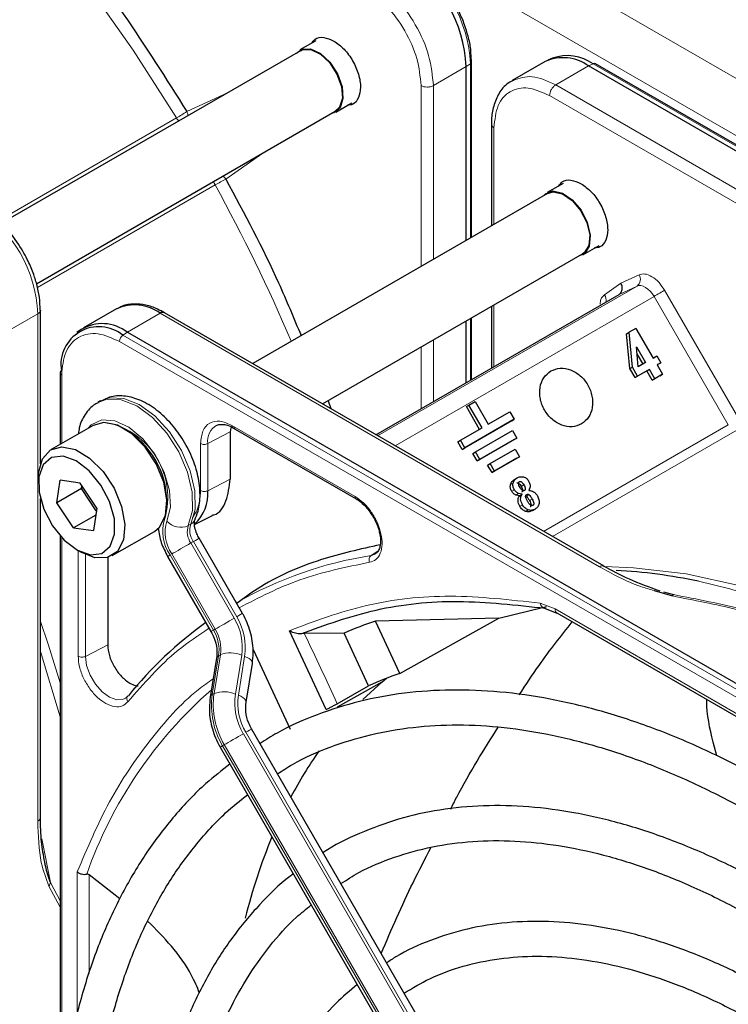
# Paper-space layout 'Blatt2' of a CAD drawing. Header units: millimetres. Extents: x 5 to 418, y 2 to 292.
# Tile 56 of 77: x 122.58 to 130.69, y 217.45 to 228.72. Entities that reach past the tile are written whole.
import ezdxf

# ---------------------------------------------------------------- set-up
doc = ezdxf.new("R2010")
doc.units = ezdxf.units.MM

psp = doc.layouts.new('Blatt2')

# ---------------------------------------------------------------- linework, layer by layer
at = {"color": 7, "linetype": 'Continuous', "lineweight": 18}
for p, q in [((110.662, 239.661), (146.159, 219.169)), ((110.379, 239.171), (145.876, 218.679)), ((127.69, 228.183), (127.738, 228.216)), ((127.738, 228.216), (127.738, 226.223)), ((128.714, 227.974), (129.09, 228.191)), ((129.09, 228.191), (129.142, 228.216)), ((129.142, 228.216), (144.713, 219.227)), ((127.314, 227.966), (127.69, 228.183)), ((127.173, 225.897), (127.173, 227.966)), ((127.314, 225.978), (127.314, 227.966)), ((135.901, 223.825), (128.714, 227.974)), ((124.494, 227.669), (124.96, 227.885)), ((135.831, 223.703), (128.644, 227.852)), ((122.341, 226.422), (124.375, 227.596)), ((128.007, 227.484), (128.007, 226.378)), ((125.363, 227.194), (124.94, 226.896)), ((124.818, 226.829), (122.784, 225.655)), ((129.459, 225.705), (129.667, 225.801)), ((126.676, 223.959), (129.644, 225.672)), ((129.271, 225.573), (129.459, 225.705)), ((129.644, 225.672), (129.438, 225.577)), ((129.959, 225.624), (130.809, 224.152)), ((129.838, 225.554), (126.876, 223.844)), ((130.688, 224.083), (129.838, 225.554)), ((128.007, 225.455), (128.007, 224.751)), ((122.413, 225.136), (122.789, 225.353)), ((122.789, 225.353), (122.789, 219.549)), ((123.813, 225.144), (124.189, 225.362)), ((124.189, 225.362), (129.216, 222.46)), ((127.738, 225.299), (127.738, 224.596)), ((123.761, 225.109), (123.813, 225.144)), ((139.293, 216.05), (123.722, 225.038)), ((139.331, 216.121), (123.761, 225.109)), ((127.314, 224.351), (127.314, 225.055)), ((127.173, 224.27), (127.173, 224.973)), ((123.062, 224.657), (123.062, 223.87)), ((125.009, 224.077), (126.418, 223.264)), ((128.575, 222.863), (130.688, 224.083)), ((130.785, 224.023), (128.675, 222.805)), ((124.989, 224.002), (124.733, 223.869)), ((124.651, 223.331), (124.651, 223.87)), ((124.733, 223.33), (124.733, 223.869)), ((124.989, 223.463), (124.733, 223.33)), ((128.196, 223.4), (128.226, 223.418)), ((128.241, 223.341), (128.211, 223.324)), ((128.349, 223.397), (128.319, 223.38)), ((128.259, 223.28), (128.289, 223.298)), ((128.409, 223.283), (128.379, 223.266)), ((128.443, 223.235), (128.413, 223.218)), ((128.302, 223.153), (128.332, 223.17)), ((128.369, 223.093), (128.399, 223.111)), ((124.538, 222.946), (124.51, 222.93)), ((123.062, 222.795), (123.062, 216.406)), ((124.568, 222.748), (124.54, 222.732)), ((125.036, 221.871), (124.54, 222.732)), ((124.568, 222.748), (125.064, 221.888)), ((123.251, 221.435), (123.251, 222.646)), ((123.333, 221.434), (123.333, 222.6)), ((124.799, 221.734), (124.302, 222.595)), ((124.322, 222.606), (124.819, 221.746)), ((126.602, 222.588), (126.681, 222.641)), ((128.535, 222.043), (128.706, 221.977)), ((128.706, 221.977), (134.308, 218.743)), ((124.819, 221.746), (124.799, 221.734)), ((123.588, 221.566), (123.333, 221.434)), ((123.044, 220.742), (122.818, 221.489)), ((124.785, 220.998), (124.857, 221.442)), ((124.877, 221.453), (124.805, 221.009)), ((124.857, 221.442), (124.877, 221.453)), ((125.049, 221.003), (125.121, 221.447)), ((125.155, 221.434), (125.083, 220.99)), ((124.805, 221.009), (124.785, 220.998)), ((129.936, 212.242), (125.14, 220.549)), ((125.168, 220.565), (129.964, 212.259)), ((124.902, 220.412), (124.922, 220.424)), ((129.698, 212.105), (124.902, 220.412)), ((124.922, 220.424), (129.718, 212.117)), ((122.833, 219.345), (122.935, 218.845)), ((123.24, 217.333), (123.24, 218.967)), ((123.044, 218.635), (122.935, 218.845)), ((123.375, 218.935), (123.375, 217.804)), ((122.915, 218.806), (123.044, 218.562))]:
    psp.add_line(p, q, dxfattribs=at)
at = {"color": 7, "linetype": 'Continuous', "lineweight": 25}
for p, q in [((125.971, 228.48), (125.787, 228.374)), ((125.792, 228.365), (122.373, 226.391)), ((127.749, 228.239), (127.743, 228.353)), ((127.752, 226.231), (127.752, 228.238)), ((128.591, 228.241), (128.214, 228.024)), ((128.677, 228.281), (128.622, 228.257)), ((144.661, 219.203), (129.09, 228.191)), ((144.739, 219.228), (129.169, 228.217)), ((127.69, 226.196), (127.69, 228.183)), ((126.197, 227.664), (126.381, 227.77)), ((122.774, 225.699), (126.192, 227.672)), ((127.978, 227.525), (127.978, 226.362)), ((128.799, 226.847), (128.615, 226.741)), ((128.62, 226.732), (125.247, 224.785)), ((129.025, 226.031), (129.209, 226.137)), ((126.047, 224.323), (129.02, 226.04)), ((126.656, 223.971), (129.438, 225.577)), ((122.818, 225.396), (122.818, 225.394)), ((122.818, 223.636), (122.818, 225.394)), ((123.689, 225.411), (123.313, 225.194)), ((127.978, 225.438), (127.978, 224.734)), ((129.266, 222.465), (124.239, 225.367)), ((127.69, 224.568), (127.69, 225.272)), ((127.752, 224.604), (127.752, 225.307)), ((123.283, 225.174), (123.234, 225.139)), ((123.813, 225.144), (139.383, 216.156)), ((129.524, 225.126), (129.554, 225.143)), ((129.631, 225.187), (129.554, 225.143)), ((129.592, 224.744), (129.554, 225.143)), ((129.631, 225.187), (129.827, 224.848)), ((129.562, 224.727), (129.524, 225.126)), ((129.657, 224.749), (129.636, 224.978)), ((129.636, 224.978), (129.74, 224.797)), ((129.643, 224.895), (129.71, 224.78)), ((129.827, 224.848), (129.87, 224.872)), ((129.87, 224.872), (129.915, 224.794)), ((129.562, 224.727), (129.592, 224.744)), ((129.621, 224.624), (129.562, 224.727)), ((129.651, 224.641), (129.592, 224.744)), ((129.755, 224.702), (129.621, 224.624)), ((129.785, 224.719), (129.651, 224.641)), ((129.74, 224.797), (129.657, 224.749)), ((129.755, 224.702), (129.785, 224.719)), ((129.817, 224.595), (129.755, 224.702)), ((129.847, 224.612), (129.785, 224.719)), ((129.915, 224.794), (129.873, 224.769)), ((129.885, 224.777), (129.873, 224.769)), ((129.873, 224.769), (129.934, 224.663)), ((129.885, 224.777), (129.915, 224.794)), ((123.044, 224.681), (123.044, 223.86)), ((129.621, 224.624), (129.651, 224.641)), ((129.904, 224.646), (129.817, 224.595)), ((129.817, 224.595), (129.847, 224.612)), ((129.934, 224.663), (129.847, 224.612)), ((129.904, 224.646), (129.934, 224.663)), ((123.506, 224.357), (123.477, 224.341)), ((126.109, 224.359), (126.141, 224.269)), ((127.691, 224.292), (127.721, 224.309)), ((127.841, 224.032), (127.691, 224.292)), ((127.721, 224.309), (127.792, 224.35)), ((127.871, 224.049), (127.721, 224.309)), ((127.792, 224.35), (127.942, 224.09)), ((128.21, 224.129), (127.644, 223.803)), ((128.24, 224.147), (127.674, 223.82)), ((127.942, 224.09), (128.19, 224.233)), ((128.19, 224.233), (128.24, 224.147)), ((128.21, 224.129), (128.24, 224.147)), ((123.422, 224.078), (122.941, 223.8)), ((124.998, 224.049), (124.989, 224.002)), ((125.021, 224.05), (126.431, 223.236)), ((127.624, 223.907), (127.871, 224.049)), ((127.795, 223.774), (128.219, 224.019)), ((128.219, 224.019), (128.269, 223.933)), ((124.989, 224.002), (124.989, 223.463)), ((127.594, 223.889), (127.624, 223.907)), ((127.674, 223.82), (127.624, 223.907)), ((128.239, 223.915), (127.815, 223.67)), ((128.269, 223.933), (127.845, 223.688)), ((128.239, 223.915), (128.269, 223.933)), ((127.644, 223.803), (127.594, 223.889)), ((127.644, 223.803), (127.674, 223.82)), ((127.965, 223.642), (128.248, 223.805)), ((128.248, 223.805), (128.298, 223.718)), ((127.765, 223.757), (127.795, 223.774)), ((127.815, 223.67), (127.765, 223.757)), ((127.845, 223.688), (127.795, 223.774)), ((127.815, 223.67), (127.845, 223.688)), ((128.268, 223.701), (127.985, 223.538)), ((128.298, 223.718), (128.015, 223.555)), ((128.268, 223.701), (128.298, 223.718)), ((127.935, 223.624), (127.965, 223.642)), ((127.985, 223.538), (127.935, 223.624)), ((128.015, 223.555), (127.965, 223.642)), ((122.796, 223.48), (122.796, 223.414)), ((127.985, 223.538), (128.015, 223.555)), ((128.241, 223.459), (128.271, 223.476)), ((123.006, 223.192), (123.044, 223.449)), ((123.288, 223.355), (123.006, 223.192)), ((123.273, 223.418), (123.044, 223.449)), ((123.463, 223.131), (123.273, 223.418)), ((123.288, 223.355), (123.293, 223.387)), ((123.313, 223.358), (123.288, 223.355)), ((123.458, 223.098), (123.288, 223.355)), ((128.42, 223.375), (128.405, 223.333)), ((122.818, 219.589), (122.818, 223.242)), ((128.298, 223.273), (128.259, 223.28)), ((128.328, 223.29), (128.289, 223.298)), ((128.298, 223.273), (128.328, 223.29)), ((123.196, 222.904), (123.006, 223.192)), ((123.463, 223.131), (123.425, 222.873)), ((128.45, 223.103), (128.48, 223.12)), ((123.451, 223.051), (123.196, 222.904)), ((124.581, 222.944), (124.787, 223.046)), ((123.196, 222.904), (123.425, 222.873)), ((123.044, 222.815), (123.044, 216.22)), ((123.641, 222.588), (124.122, 222.865)), ((125.13, 221.926), (124.634, 222.786)), ((123.234, 222.655), (123.291, 222.622)), ((123.588, 222.565), (123.588, 221.566)), ((124.274, 222.578), (124.77, 221.718)), ((126.652, 222.607), (126.602, 222.588)), ((129.838, 222.188), (130.048, 222.125)), ((129.947, 222.174), (130.061, 222.141)), ((125.061, 222.056), (125.057, 222.053)), ((128.568, 221.993), (128.728, 221.93)), ((128.727, 221.931), (134.329, 218.697)), ((128.061, 221.872), (126.652, 221.838)), ((126.93, 221.238), (126.652, 221.838)), ((126.93, 221.238), (128.061, 221.872)), ((126.089, 220.827), (125.667, 221.728)), ((125.837, 221.694), (125.797, 221.692)), ((126.293, 221.7), (125.837, 221.694)), ((126.571, 221.098), (126.293, 221.7)), ((125.254, 221.513), (125.677, 220.602)), ((124.833, 221.412), (124.761, 220.968)), ((125.171, 220.909), (125.243, 221.353)), ((126.212, 220.891), (126.571, 221.098)), ((126.725, 221.14), (126.214, 220.853)), ((126.507, 220.941), (126.725, 221.14)), ((126.725, 221.14), (126.778, 221.184)), ((130.03, 212.297), (125.234, 220.603)), ((124.874, 220.396), (129.67, 212.089)), ((130.557, 220.295), (130.529, 220.395)), ((123.727, 218.66), (123.375, 218.935))]:
    psp.add_line(p, q, dxfattribs=at)
at = {"color": 7, "linetype": 'Continuous', "lineweight": 18, "flags": 128}
for points in [[(124.375, 227.596), (123.881, 228.37), (123.356, 229.117), (122.803, 229.831), (122.225, 230.509), (121.626, 231.146), (121.008, 231.739), (120.377, 232.285), (119.735, 232.778), (119.088, 233.218), (118.437, 233.601), (117.788, 233.924), (117.291, 234.133)], [(129.838, 225.554), (129.818, 225.586), (129.794, 225.614), (129.769, 225.638), (129.742, 225.657), (129.715, 225.671), (129.689, 225.678), (129.665, 225.678), (129.644, 225.672)], [(129.838, 225.554), (129.853, 225.563), (129.869, 225.572), (129.886, 225.582), (129.903, 225.591), (129.919, 225.601), (129.934, 225.61), (129.948, 225.617), (129.959, 225.624)], [(124.51, 222.93), (124.558, 223.103), (124.556, 223.313), (124.503, 223.543), (124.403, 223.774), (124.265, 223.989), (124.1, 224.169), (123.921, 224.3), (123.743, 224.371), (123.579, 224.377), (123.478, 224.341)], [(123.506, 224.357), (123.607, 224.394), (123.771, 224.387), (123.95, 224.316), (124.129, 224.185), (124.294, 224.005), (124.431, 223.791), (124.531, 223.559), (124.584, 223.329), (124.587, 223.119), (124.538, 222.946)], [(123.366, 224.045), (123.401, 224.084), (123.521, 224.141), (123.67, 224.131), (123.831, 224.056), (123.99, 223.924), (124.129, 223.747), (124.235, 223.543), (124.296, 223.334), (124.307, 223.141), (124.266, 222.983)], [(124.568, 222.748), (124.591, 222.761), (124.61, 222.772), (124.623, 222.78), (124.631, 222.785), (124.634, 222.786)], [(124.322, 222.606), (124.342, 222.618), (124.366, 222.632), (124.394, 222.647), (124.423, 222.664), (124.454, 222.682), (124.484, 222.7), (124.513, 222.716), (124.54, 222.732)], [(129.271, 222.461), (129.603, 222.449), (130.207, 222.378), (130.829, 222.242), (131.463, 222.042), (132.106, 221.78), (132.755, 221.456), (133.406, 221.074), (134.054, 220.634), (134.695, 220.14), (135.326, 219.595), (135.944, 219.002), (136.543, 218.365), (136.725, 218.159)], [(136.427, 218.331), (135.838, 218.956), (135.219, 219.551), (134.586, 220.098), (133.942, 220.593), (133.292, 221.034), (132.64, 221.418), (131.989, 221.743), (131.343, 222.006), (130.707, 222.207), (130.346, 222.293)], [(125.064, 221.888), (125.088, 221.901), (125.106, 221.912), (125.12, 221.92), (125.128, 221.925), (125.13, 221.926)], [(122.818, 221.832), (122.906, 221.572), (123.044, 221.13)], [(124.819, 221.746), (124.839, 221.758), (124.863, 221.772), (124.89, 221.787), (124.92, 221.804), (124.95, 221.822), (124.981, 221.839), (125.01, 221.856), (125.036, 221.871)], [(123.794, 220.957), (123.767, 220.944), (123.693, 220.938), (123.609, 220.967), (123.525, 221.028), (123.448, 221.115), (123.386, 221.218), (123.347, 221.329), (123.333, 221.434)], [(125.155, 221.434), (125.183, 221.422), (125.207, 221.408), (125.225, 221.393), (125.237, 221.378), (125.243, 221.362), (125.243, 221.353)], [(125.083, 220.99), (125.111, 220.978), (125.135, 220.964), (125.153, 220.949), (125.165, 220.933), (125.171, 220.918), (125.171, 220.909)], [(124.922, 220.424), (124.942, 220.435), (124.967, 220.449), (124.994, 220.465), (125.023, 220.482), (125.054, 220.499), (125.084, 220.517), (125.113, 220.534), (125.14, 220.549)], [(125.168, 220.565), (125.191, 220.579), (125.21, 220.59), (125.224, 220.597), (125.232, 220.602), (125.234, 220.603)]]:
    psp.add_lwpolyline(points, dxfattribs=at)
at = {"color": 7, "linetype": 'Continuous', "lineweight": 25, "flags": 128}
for points in [[(125.747, 228.339), (125.809, 228.384), (125.909, 228.388), (126.022, 228.335), (126.13, 228.234), (126.217, 228.1), (126.27, 227.954), (126.28, 227.818), (126.247, 227.712), (126.175, 227.654), (126.147, 227.646)], [(125.792, 228.365), (125.814, 228.375), (125.911, 228.379), (126.021, 228.327), (126.126, 228.229), (126.211, 228.098), (126.263, 227.956), (126.273, 227.823), (126.241, 227.72), (126.192, 227.672)], [(127.752, 228.24), (127.752, 228.239), (127.752, 228.238)], [(128.575, 226.706), (128.595, 226.727), (128.682, 226.76), (128.79, 226.736), (128.903, 226.659), (129.003, 226.541)], [(128.62, 226.732), (128.685, 226.751), (128.791, 226.728), (128.901, 226.653), (128.998, 226.537), (129.069, 226.398), (129.102, 226.258), (129.092, 226.137), (129.04, 226.054), (129.02, 226.04)], [(129.003, 226.541), (129.075, 226.399), (129.109, 226.255), (129.098, 226.13), (129.046, 226.045), (128.975, 226.014)], [(124.122, 222.865), (124.181, 222.913), (124.249, 223.045), (124.266, 223.222), (124.229, 223.427), (124.142, 223.636), (124.016, 223.828), (123.863, 223.981), (123.7, 224.079), (123.545, 224.11), (123.422, 224.078)], [(122.796, 223.48), (122.798, 223.536), (122.841, 223.693), (122.933, 223.796), (123.064, 223.833), (123.219, 223.801), (123.382, 223.703), (123.535, 223.55), (123.661, 223.359), (123.748, 223.149), (123.785, 222.945), (123.768, 222.767), (123.7, 222.636), (123.587, 222.565), (123.442, 222.562), (123.291, 222.622)], [(122.958, 222.927), (123.091, 222.765), (123.242, 222.651), (123.391, 222.598), (123.522, 222.613), (123.618, 222.694), (123.667, 222.832), (123.665, 223.009), (123.61, 223.205), (123.51, 223.395), (123.377, 223.557), (123.227, 223.672), (123.077, 223.725), (122.947, 223.709), (122.851, 223.628), (122.801, 223.49), (122.804, 223.313), (122.858, 223.118), (122.958, 222.927)], [(128.061, 221.872), (128.579, 221.998), (128.609, 222.003)]]:
    psp.add_lwpolyline(points, dxfattribs=at)
at = {"color": 7, "linetype": 'Continuous', "lineweight": 18}
for centre, radius, start, end in [((126.212, 228.146), 1.527, 2.6055, 57.3945), ((127.724, 228.24), 0.0279, 299.6454, 355.8931), ((123.085, 229.832), 2.581, 299.9907, 303.0858), ((124.511, 227.678), 0.159, 210.9182, 226.5298), ((124.956, 226.906), 0.159, 193.2737, 209.0877), ((126.114, 224.585), 2.592, 116.9222, 120.0039), ((124.838, 226.833), 0.12, 31.5875, 54.7451), ((107.185, 217.141), 20.119, 23.1169, 28.7865), ((121.254, 225.283), 1.537, 2.6055, 57.3945), ((129.587, 225.749), 0.0955, 306.4137, 32.9981), ((129.183, 225.515), 0.106, 345.8273, 33.1487), ((122.768, 225.399), 0.0503, 294.3747, 354.3052), ((123.815, 225.034), 0.0932, 125.6892, 177.1989), ((123.073, 224.684), 0.0291, 184.4143, 246.9058), ((123.402, 223.255), 0.873, 343.7569, 77.8757), ((124.941, 223.897), 0.21, 119.2886, 187.7145), ((124.698, 222.866), 0.48, 162.4884, 214.4618), ((124.68, 222.852), 0.434, 162.4884, 214.4618), ((124.424, 223.12), 0.209, 221.048, 294.5), ((124.728, 222.861), 0.229, 162.4884, 214.4618), ((124.756, 222.877), 0.229, 162.4884, 214.4618), ((124.484, 223.043), 0.111, 299.1324, 333.6598), ((145.159, 186.455), 41.726, 119.9893, 120.0346), ((127.293, 218.164), 4.478, 98.8797, 119.9002), ((129.245, 222.422), 0.0479, 63.7264, 127.2851), ((124.466, 221.532), 0.696, 351.8933, 30.7356), ((124.477, 221.539), 0.651, 351.8933, 30.7356), ((145.655, 185.595), 41.726, 119.9893, 120.0346), ((124.413, 221.505), 0.449, 351.8933, 30.7356), ((124.433, 221.517), 0.449, 351.8933, 30.7356), ((95.32, 206.959), 33.889, 24.2762, 25.7742), ((124.875, 221.403), 0.0422, 113.9711, 167.4982), ((124.991, 221.143), 0.331, 66.9099, 110.1284), ((128.063, 217.289), 4.996, 131.1493, 160.6966), ((124.802, 220.959), 0.0422, 113.9757, 167.4497), ((125.674, 220.871), 0.898, 171.8933, 210.7356), ((125.694, 220.883), 0.898, 171.8933, 210.7356), ((124.919, 220.698), 0.331, 66.9099, 110.1284), ((125.738, 220.905), 0.696, 171.8933, 210.7356), ((125.728, 220.898), 0.651, 171.8933, 210.7356), ((145.759, 184.272), 41.726, 119.9893, 120.0346), ((122.768, 219.594), 0.0503, 294.3747, 354.3052)]:
    psp.add_arc(centre, radius, start, end, dxfattribs=at)
at = {"color": 7, "linetype": 'Continuous', "lineweight": 25}
for centre, radius, start, end in [((126.155, 228.113), 1.537, 2.6055, 57.3945), ((128.846, 227.795), 0.514, 54.844, 109.1737), ((128.798, 227.782), 0.503, 54.3824, 114.3071), ((129.156, 228.192), 0.0279, 64.1059, 120.3461), ((123.896, 224.953), 0.503, 54.3824, 114.3071), ((124.218, 225.321), 0.0503, 65.6929, 125.6176), ((123.487, 224.773), 0.434, 50.7967, 189.214), ((123.526, 224.774), 0.468, 52.237, 121.2851), ((123.072, 224.679), 0.0279, 119.6454, 175.8931), ((123.288, 223.192), 0.978, 1.164, 59.4265), ((124.28, 223.29), 0.455, 312.0455, 5.0454), ((129.081, 216.392), 6.035, 77.9024, 86.9355), ((127.38, 218.102), 4.577, 125.6685, 140.9731), ((127.948, 217.916), 4.13, 108.2857, 113.6235), ((128.165, 217.544), 3.895, 108.4763, 114.1459), ((129.992, 217.543), 4.876, 144.7983, 152.0907), ((131.39, 216.907), 6.413, 157.439, 166.1853)]:
    psp.add_arc(centre, radius, start, end, dxfattribs=at)
for points, knots in [([(119.349, 233.217), (119.663, 232.999), (120.293, 232.56), (121.219, 231.756), (122.12, 230.856), (122.975, 229.863), (123.778, 228.801), (124.256, 228.046), (124.494, 227.669)], [0, 0, 0, 0, 0.165419, 0.3321717, 0.5, 0.6678165, 0.8345752, 1, 1, 1, 1]), ([(127.743, 228.353), (127.742, 228.363), (127.74, 228.42), (127.715, 228.525), (127.671, 228.668), (127.616, 228.799), (127.57, 228.883), (127.55, 228.919)], [0, 0, 0, 0, 0.057456, 0.318799, 0.541248, 0.806265, 1, 1, 1, 1]), ([(125.921, 228.451), (125.933, 228.468), (125.965, 228.514), (126.057, 228.528), (126.136, 228.493), (126.176, 228.476)], [0, 0, 0, 0, 0.233945, 0.616972, 1, 1, 1, 1]), ([(126.176, 228.476), (126.216, 228.448), (126.295, 228.391), (126.396, 228.252), (126.464, 228.097), (126.488, 227.944), (126.463, 227.822), (126.407, 227.748), (126.352, 227.743), (126.33, 227.741)], [0, 0, 0, 0, 0.151257, 0.302513, 0.45377, 0.605027, 0.756284, 0.90754, 1, 1, 1, 1]), ([(128.231, 228.026), (128.204, 228.012), (128.131, 227.975), (128.05, 227.865), (127.996, 227.719), (127.975, 227.602), (127.98, 227.535), (127.98, 227.524)], [0, 0, 0, 0, 0.167972, 0.442186, 0.708927, 0.953372, 1, 1, 1, 1]), ([(124.94, 226.896), (125.151, 226.502), (125.466, 225.913), (125.717, 225.306), (125.801, 225.105)], [0, 0, 0, 0, 0.667906, 1, 1, 1, 1]), ([(128.749, 226.818), (128.761, 226.835), (128.793, 226.881), (128.886, 226.895), (128.965, 226.861), (129.004, 226.843)], [0, 0, 0, 0, 0.233945, 0.616972, 1, 1, 1, 1]), ([(129.004, 226.843), (129.044, 226.815), (129.124, 226.759), (129.225, 226.619), (129.292, 226.464), (129.316, 226.312), (129.292, 226.19), (129.236, 226.115), (129.18, 226.11), (129.159, 226.108)], [0, 0, 0, 0, 0.151257, 0.302513, 0.45377, 0.605027, 0.756284, 0.90754, 1, 1, 1, 1]), ([(122.618, 226.071), (122.573, 226.143), (122.509, 226.243), (122.398, 226.371), (122.3, 226.465), (122.205, 226.541), (122.148, 226.571), (122.131, 226.58)], [0, 0, 0, 0, 0.3356827, 0.4702489, 0.69001, 0.912206, 1, 1, 1, 1]), ([(122.816, 225.395), (122.814, 225.445), (122.812, 225.54), (122.781, 225.686), (122.735, 225.831), (122.68, 225.959), (122.635, 226.04), (122.618, 226.071)], [0, 0, 0, 0, 0.2298843, 0.4439506, 0.6311204, 0.8590551, 1, 1, 1, 1]), ([(129.438, 225.577), (129.445, 225.582), (129.46, 225.593), (129.471, 225.617), (129.475, 225.641), (129.474, 225.661), (129.47, 225.683), (129.462, 225.698), (129.459, 225.705)], [0, 0, 0, 0, 0.198498, 0.430822, 0.560297, 0.69832, 0.844889, 1, 1, 1, 1]), ([(124.239, 225.364), (124.212, 225.379), (124.141, 225.421), (124.022, 225.458), (123.885, 225.472), (123.772, 225.457), (123.717, 225.421), (123.7, 225.41)], [0, 0, 0, 0, 0.1437918, 0.3808116, 0.6250082, 0.880873, 1, 1, 1, 1]), ([(124.584, 222.994), (124.598, 223.027), (124.634, 223.116), (124.652, 223.285), (124.628, 223.495), (124.558, 223.717), (124.446, 223.93), (124.301, 224.121), (124.131, 224.275), (123.951, 224.378), (123.775, 224.421), (123.623, 224.415), (123.543, 224.371), (123.511, 224.353)], [0, 0, 0, 0, 0.057899, 0.152686, 0.251734, 0.352726, 0.453488, 0.554523, 0.656615, 0.760844, 0.853475, 0.939999, 1, 1, 1, 1]), ([(123.48, 224.336), (123.467, 224.33), (123.405, 224.304), (123.326, 224.203), (123.265, 224.086), (123.256, 224.005), (123.254, 223.981)], [0, 0, 0, 0, 0.097085, 0.473832, 0.846947, 1, 1, 1, 1]), ([(124.839, 224.076), (124.846, 224.081), (124.858, 224.091), (124.88, 224.088), (124.89, 224.086)], [0, 0, 0, 0, 0.517593, 1, 1, 1, 1]), ([(124.89, 224.086), (124.906, 224.087), (124.942, 224.088), (124.992, 224.07), (125.02, 224.05), (125.022, 224.049)], [0, 0, 0, 0, 0.424183, 0.976421, 1, 1, 1, 1]), ([(125.022, 224.05), (125.025, 224.049), (125.033, 224.045), (125.044, 224.049), (125.049, 224.052)], [0, 0, 0, 0, 0.482278, 1, 1, 1, 1]), ([(124.785, 223.051), (124.791, 223.052), (124.867, 223.065), (124.957, 223.201), (124.978, 223.376), (124.989, 223.463)], [0, 0, 0, 0, 0.044757, 0.5223785, 1, 1, 1, 1]), ([(128.196, 223.4), (128.198, 223.406), (128.202, 223.419), (128.215, 223.441), (128.23, 223.451), (128.241, 223.459)], [0, 0, 0, 0, 0.235668, 0.475187, 1, 1, 1, 1]), ([(128.226, 223.418), (128.228, 223.424), (128.232, 223.436), (128.245, 223.458), (128.26, 223.469), (128.271, 223.476)], [0, 0, 0, 0, 0.235668, 0.475187, 1, 1, 1, 1]), ([(128.271, 223.476), (128.283, 223.482), (128.306, 223.494), (128.333, 223.49), (128.345, 223.488)], [0, 0, 0, 0, 0.530715, 1, 1, 1, 1]), ([(128.345, 223.488), (128.351, 223.486), (128.363, 223.482), (128.379, 223.472), (128.393, 223.458), (128.4, 223.447), (128.404, 223.441)], [0, 0, 0, 0, 0.255127, 0.498018, 0.74194, 1, 1, 1, 1]), ([(128.211, 223.324), (128.207, 223.33), (128.201, 223.343), (128.195, 223.362), (128.193, 223.382), (128.195, 223.394), (128.196, 223.4)], [0, 0, 0, 0, 0.26086, 0.506753, 0.749149, 1, 1, 1, 1]), ([(128.241, 223.341), (128.237, 223.348), (128.231, 223.36), (128.225, 223.38), (128.223, 223.399), (128.225, 223.411), (128.226, 223.418)], [0, 0, 0, 0, 0.26086, 0.506753, 0.749149, 1, 1, 1, 1]), ([(128.289, 223.298), (128.279, 223.303), (128.26, 223.313), (128.247, 223.332), (128.241, 223.341)], [0, 0, 0, 0, 0.501646, 1, 1, 1, 1]), ([(128.267, 223.416), (128.269, 223.417), (128.273, 223.419), (128.279, 223.419), (128.286, 223.417), (128.295, 223.412), (128.307, 223.4), (128.315, 223.387), (128.319, 223.38)], [0, 0, 0, 0, 0.10589, 0.203951, 0.301782, 0.407031, 0.661954, 1, 1, 1, 1]), ([(128.305, 223.366), (128.301, 223.374), (128.293, 223.388), (128.288, 223.406), (128.287, 223.417), (128.289, 223.424), (128.292, 223.43), (128.296, 223.432), (128.297, 223.433)], [0, 0, 0, 0, 0.348491, 0.608786, 0.713671, 0.808589, 0.901277, 1, 1, 1, 1]), ([(128.297, 223.433), (128.299, 223.434), (128.303, 223.436), (128.309, 223.436), (128.316, 223.435), (128.325, 223.43), (128.337, 223.417), (128.345, 223.404), (128.349, 223.397)], [0, 0, 0, 0, 0.10589, 0.203951, 0.301782, 0.407031, 0.661954, 1, 1, 1, 1]), ([(128.355, 223.332), (128.353, 223.331), (128.35, 223.329), (128.343, 223.329), (128.337, 223.33), (128.328, 223.335), (128.317, 223.347), (128.309, 223.359), (128.305, 223.366)], [0, 0, 0, 0, 0.105786, 0.203769, 0.301557, 0.4068, 0.661801, 1, 1, 1, 1]), ([(128.319, 223.38), (128.324, 223.372), (128.331, 223.359), (128.336, 223.341), (128.336, 223.33), (128.334, 223.324), (128.33, 223.318), (128.327, 223.316), (128.325, 223.314)], [0, 0, 0, 0, 0.3390707, 0.5945132, 0.6997206, 0.7972627, 0.8948015, 1, 1, 1, 1]), ([(128.349, 223.397), (128.354, 223.39), (128.361, 223.376), (128.366, 223.359), (128.366, 223.348), (128.364, 223.341), (128.36, 223.335), (128.357, 223.333), (128.355, 223.332)], [0, 0, 0, 0, 0.339071, 0.594513, 0.699721, 0.797263, 0.894801, 1, 1, 1, 1]), ([(128.404, 223.441), (128.409, 223.43), (128.417, 223.413), (128.421, 223.39), (128.42, 223.38), (128.42, 223.375)], [0, 0, 0, 0, 0.520179, 0.7607323, 1, 1, 1, 1]), ([(126.43, 223.237), (126.434, 223.235), (126.442, 223.232), (126.453, 223.236), (126.458, 223.238)], [0, 0, 0, 0, 0.4822842, 1, 1, 1, 1]), ([(126.43, 223.237), (126.43, 223.236), (126.448, 223.229), (126.487, 223.198), (126.557, 223.134), (126.6, 223.069), (126.627, 223.028)], [0, 0, 0, 0, 0.0014998, 0.2666853, 0.5303428, 1, 1, 1, 1]), ([(128.259, 223.28), (128.249, 223.285), (128.23, 223.295), (128.217, 223.314), (128.211, 223.324)], [0, 0, 0, 0, 0.5016463, 1, 1, 1, 1]), ([(128.302, 223.153), (128.297, 223.163), (128.286, 223.183), (128.281, 223.216), (128.284, 223.247), (128.294, 223.264), (128.298, 223.273)], [0, 0, 0, 0, 0.262012, 0.500075, 0.738097, 1, 1, 1, 1]), ([(128.332, 223.17), (128.327, 223.181), (128.316, 223.201), (128.311, 223.233), (128.314, 223.264), (128.324, 223.281), (128.328, 223.29)], [0, 0, 0, 0, 0.2620119, 0.5000745, 0.7380971, 1, 1, 1, 1]), ([(128.369, 223.261), (128.369, 223.264), (128.369, 223.269), (128.371, 223.276), (128.376, 223.282), (128.38, 223.285), (128.382, 223.287)], [0, 0, 0, 0, 0.246214, 0.481536, 0.726643, 1, 1, 1, 1]), ([(128.39, 223.211), (128.384, 223.221), (128.375, 223.236), (128.371, 223.254), (128.369, 223.261)], [0, 0, 0, 0, 0.594509, 1, 1, 1, 1]), ([(128.379, 223.266), (128.384, 223.26), (128.397, 223.246), (128.407, 223.228), (128.413, 223.218)], [0, 0, 0, 0, 0.39531, 1, 1, 1, 1]), ([(128.382, 223.287), (128.384, 223.288), (128.388, 223.29), (128.395, 223.29), (128.402, 223.288), (128.406, 223.285), (128.409, 223.283)], [0, 0, 0, 0, 0.2643348, 0.5037661, 0.7411805, 1, 1, 1, 1]), ([(128.405, 223.333), (128.415, 223.333), (128.434, 223.332), (128.461, 223.32), (128.486, 223.299), (128.498, 223.28), (128.504, 223.271)], [0, 0, 0, 0, 0.2570131, 0.4933044, 0.7331887, 1, 1, 1, 1]), ([(128.409, 223.283), (128.414, 223.277), (128.427, 223.263), (128.437, 223.246), (128.443, 223.235)], [0, 0, 0, 0, 0.39531, 1, 1, 1, 1]), ([(128.443, 223.235), (128.448, 223.227), (128.456, 223.211), (128.462, 223.192), (128.462, 223.179), (128.461, 223.172), (128.457, 223.166), (128.453, 223.163), (128.451, 223.162)], [0, 0, 0, 0, 0.346244, 0.60537, 0.710321, 0.805859, 0.899712, 1, 1, 1, 1]), ([(128.504, 223.271), (128.511, 223.256), (128.521, 223.235), (128.525, 223.205), (128.524, 223.191), (128.523, 223.184)], [0, 0, 0, 0, 0.511036, 0.753379, 1, 1, 1, 1]), ([(128.369, 223.093), (128.362, 223.096), (128.349, 223.101), (128.325, 223.119), (128.311, 223.139), (128.302, 223.153)], [0, 0, 0, 0, 0.245674, 0.487081, 1, 1, 1, 1]), ([(128.399, 223.111), (128.392, 223.113), (128.379, 223.119), (128.355, 223.137), (128.341, 223.157), (128.332, 223.17)], [0, 0, 0, 0, 0.245674, 0.487081, 1, 1, 1, 1]), ([(128.451, 223.162), (128.449, 223.161), (128.445, 223.159), (128.438, 223.159), (128.43, 223.162), (128.419, 223.17), (128.405, 223.186), (128.395, 223.202), (128.39, 223.211)], [0, 0, 0, 0, 0.0922105, 0.1801083, 0.2725472, 0.3772349, 0.6423625, 1, 1, 1, 1]), ([(128.48, 223.12), (128.467, 223.114), (128.448, 223.105), (128.419, 223.105), (128.406, 223.109), (128.399, 223.111)], [0, 0, 0, 0, 0.525054, 0.764251, 1, 1, 1, 1]), ([(128.413, 223.218), (128.418, 223.209), (128.426, 223.194), (128.432, 223.175), (128.432, 223.162), (128.431, 223.155), (128.427, 223.149), (128.423, 223.146), (128.421, 223.145)], [0, 0, 0, 0, 0.346244, 0.60537, 0.710321, 0.805859, 0.899712, 1, 1, 1, 1]), ([(128.523, 223.184), (128.521, 223.177), (128.518, 223.163), (128.506, 223.139), (128.49, 223.128), (128.48, 223.12)], [0, 0, 0, 0, 0.246621, 0.488964, 1, 1, 1, 1]), ([(126.627, 223.028), (126.649, 222.984), (126.679, 222.924), (126.702, 222.837), (126.711, 222.771), (126.708, 222.705), (126.692, 222.653), (126.673, 222.62), (126.656, 222.613), (126.65, 222.611)], [0, 0, 0, 0, 0.238343, 0.330867, 0.47597, 0.617896, 0.763986, 0.922379, 1, 1, 1, 1]), ([(128.45, 223.103), (128.437, 223.097), (128.418, 223.088), (128.389, 223.088), (128.376, 223.091), (128.369, 223.093)], [0, 0, 0, 0, 0.525054, 0.764251, 1, 1, 1, 1]), ([(124.167, 222.9), (124.175, 222.845), (124.192, 222.735), (124.247, 222.63), (124.274, 222.578)], [0, 0, 0, 0, 0.503748, 1, 1, 1, 1]), ([(124.634, 222.786), (124.625, 222.803), (124.603, 222.844), (124.584, 222.906), (124.578, 222.958), (124.581, 222.989), (124.583, 222.992), (124.584, 222.994)], [0, 0, 0, 0, 0.176806, 0.422684, 0.629977, 0.82324, 1, 1, 1, 1]), ([(126.706, 222.711), (126.479, 222.661), (125.981, 222.549), (125.437, 222.313), (125.144, 222.097), (125.069, 222.042)], [0, 0, 0, 0, 0.383877, 0.842753, 1, 1, 1, 1]), ([(129.908, 222.181), (129.788, 222.224), (129.556, 222.306), (129.357, 222.415), (129.261, 222.467)], [0, 0, 0, 0, 0.518131, 1, 1, 1, 1]), ([(130.061, 222.141), (130.059, 222.14), (130.055, 222.137), (130.05, 222.129), (130.048, 222.125)], [0, 0, 0, 0, 0.499999, 1, 1, 1, 1]), ([(125.797, 221.692), (126.079, 221.794), (126.643, 221.999), (127.587, 222.098), (128.261, 222.022), (128.599, 221.985)], [0, 0, 0, 0, 0.333333, 0.666667, 1, 1, 1, 1]), ([(125.243, 221.353), (125.248, 221.394), (125.26, 221.505), (125.234, 221.691), (125.178, 221.841), (125.137, 221.915), (125.13, 221.926)], [0, 0, 0, 0, 0.213395, 0.580888, 0.936398, 1, 1, 1, 1]), ([(128.297, 220.995), (128.372, 221.109), (128.569, 221.408), (128.775, 221.669), (128.902, 221.83)], [0, 0, 0, 0, 0.379873, 1, 1, 1, 1]), ([(124.77, 221.718), (124.782, 221.696), (124.815, 221.632), (124.842, 221.523), (124.836, 221.447), (124.833, 221.412)], [0, 0, 0, 0, 0.219781, 0.641695, 1, 1, 1, 1]), ([(125.797, 221.692), (125.788, 221.692), (125.767, 221.691), (125.735, 221.697), (125.7, 221.709), (125.679, 221.721), (125.667, 221.728)], [0, 0, 0, 0, 0.204263, 0.43913, 0.666259, 1, 1, 1, 1]), ([(123.842, 221.127), (123.864, 221.116), (123.897, 221.098), (123.927, 221.096), (123.938, 221.096)], [0, 0, 0, 0, 0.64287, 1, 1, 1, 1]), ([(123.815, 220.978), (123.813, 220.975), (123.807, 220.965), (123.798, 220.962), (123.792, 220.96)], [0, 0, 0, 0, 0.349286, 1, 1, 1, 1]), ([(136.833, 214.098), (136.749, 214.241), (136.522, 214.628), (136.117, 215.237), (135.625, 215.922), (135.108, 216.576), (134.568, 217.198), (134.01, 217.783), (133.436, 218.328), (132.849, 218.832), (132.252, 219.289), (131.649, 219.699), (131.042, 220.058), (130.435, 220.365), (129.832, 220.618), (129.234, 220.815), (128.647, 220.954), (128.073, 221.036), (127.516, 221.058), (126.979, 221.022), (126.466, 220.928), (125.98, 220.773), (125.6, 220.609), (125.395, 220.477), (125.331, 220.436)], [0, 0, 0, 0, 0.027836, 0.075404, 0.122977, 0.170555, 0.218143, 0.265742, 0.313355, 0.360985, 0.408634, 0.456301, 0.503986, 0.551687, 0.599395, 0.647094, 0.694763, 0.742373, 0.789887, 0.837268, 0.884487, 0.931535, 0.978434, 1, 1, 1, 1]), ([(124.761, 220.968), (124.757, 220.927), (124.744, 220.816), (124.77, 220.63), (124.826, 220.481), (124.868, 220.407), (124.874, 220.396)], [0, 0, 0, 0, 0.213395, 0.580888, 0.936398, 1, 1, 1, 1]), ([(125.234, 220.603), (125.222, 220.625), (125.189, 220.689), (125.162, 220.799), (125.168, 220.874), (125.171, 220.909)], [0, 0, 0, 0, 0.219781, 0.641695, 1, 1, 1, 1]), ([(126.089, 220.827), (126.097, 220.831), (126.113, 220.838), (126.147, 220.856), (126.182, 220.875), (126.202, 220.886), (126.212, 220.891)], [0, 0, 0, 0, 0.2504937, 0.503104, 0.7541152, 1, 1, 1, 1]), ([(130.529, 220.395), (130.49, 220.551), (130.444, 220.732), (130.443, 220.915), (130.443, 220.94)], [0, 0, 0, 0, 0.862806, 1, 1, 1, 1]), ([(125.531, 220.089), (125.587, 220.127), (125.777, 220.25), (126.131, 220.403), (126.591, 220.547), (127.079, 220.631), (127.59, 220.659), (128.12, 220.629), (128.668, 220.542), (129.23, 220.399), (129.802, 220.201), (130.383, 219.947), (130.969, 219.641), (131.555, 219.283), (132.14, 218.875), (132.719, 218.42), (133.29, 217.92), (133.848, 217.378), (134.391, 216.797), (134.915, 216.18), (135.418, 215.531), (135.895, 214.852), (136.252, 214.306), (136.439, 213.981), (136.487, 213.898)], [0, 0, 0, 0, 0.02099, 0.069851, 0.118688, 0.167389, 0.215899, 0.264215, 0.312366, 0.360395, 0.408346, 0.456251, 0.504137, 0.552018, 0.599903, 0.6478, 0.695711, 0.743637, 0.791578, 0.839533, 0.887498, 0.935471, 0.983451, 1, 1, 1, 1]), ([(127.512, 219.687), (127.535, 219.733), (127.704, 220.067), (127.893, 220.365), (128.057, 220.623)], [0, 0, 0, 0, 0.136636, 1, 1, 1, 1]), ([(124.986, 220.201), (124.893, 220.128), (124.667, 219.954), (124.349, 219.616), (124.03, 219.2), (123.752, 218.734), (123.513, 218.223), (123.318, 217.669), (123.166, 217.076), (123.058, 216.447), (122.995, 215.785), (122.977, 215.095), (123.005, 214.38), (123.078, 213.644), (123.196, 212.891), (123.357, 212.126), (123.561, 211.353), (123.807, 210.575), (124.094, 209.798), (124.418, 209.025), (124.782, 208.262), (125.059, 207.721), (125.224, 207.441), (125.244, 207.406)], [0, 0, 0, 0, 0.035046, 0.084759, 0.134587, 0.184575, 0.234734, 0.285047, 0.335482, 0.386002, 0.436574, 0.487171, 0.537775, 0.588371, 0.638955, 0.689525, 0.740079, 0.79062, 0.841149, 0.891668, 0.94218, 0.992687, 1, 1, 1, 1]), ([(125.591, 207.606), (125.48, 207.806), (125.233, 208.25), (124.891, 208.954), (124.56, 209.711), (124.267, 210.473), (124.014, 211.235), (123.802, 211.994), (123.632, 212.744), (123.504, 213.482), (123.421, 214.202), (123.381, 214.902), (123.385, 215.576), (123.433, 216.221), (123.525, 216.834), (123.659, 217.41), (123.835, 217.947), (124.052, 218.442), (124.307, 218.893), (124.602, 219.295), (124.895, 219.618), (125.103, 219.783), (125.188, 219.851)], [0, 0, 0, 0, 0.042136, 0.093403, 0.144665, 0.195918, 0.24716, 0.298386, 0.349596, 0.400786, 0.451955, 0.503102, 0.554231, 0.605345, 0.656454, 0.707569, 0.758714, 0.80992, 0.861231, 0.912695, 0.964359, 1, 1, 1, 1]), ([(136.108, 213.679), (136.021, 213.826), (135.799, 214.201), (135.408, 214.78), (134.943, 215.414), (134.452, 216.016), (133.941, 216.584), (133.411, 217.114), (132.868, 217.604), (132.313, 218.049), (131.75, 218.447), (131.183, 218.796), (130.615, 219.092), (130.049, 219.334), (129.49, 219.521), (128.94, 219.65), (128.403, 219.721), (127.884, 219.733), (127.386, 219.685), (126.911, 219.581), (126.468, 219.412), (126.181, 219.279), (126.053, 219.187), (126.052, 219.187)], [0, 0, 0, 0, 0.032875, 0.083822, 0.134775, 0.185738, 0.236713, 0.287705, 0.338718, 0.389753, 0.440814, 0.491899, 0.543005, 0.594125, 0.645237, 0.696311, 0.747305, 0.798171, 0.848856, 0.899324, 0.949573, 0.99965, 1, 1, 1, 1]), ([(122.868, 219.079), (122.854, 219.155), (122.825, 219.317), (122.82, 219.495), (122.818, 219.589)], [0, 0, 0, 0, 0.470142, 1, 1, 1, 1]), ([(126.256, 218.833), (126.324, 218.877), (126.515, 219), (126.864, 219.142), (127.298, 219.264), (127.759, 219.325), (128.241, 219.33), (128.743, 219.278), (129.259, 219.169), (129.789, 219.004), (130.327, 218.784), (130.872, 218.511), (131.418, 218.186), (131.963, 217.811), (132.503, 217.388), (133.034, 216.92), (133.552, 216.411), (134.055, 215.863), (134.539, 215.28), (135, 214.665), (135.411, 214.065), (135.654, 213.661), (135.763, 213.48)], [0, 0, 0, 0, 0.02882, 0.081368, 0.133858, 0.186143, 0.238166, 0.289941, 0.341521, 0.392971, 0.444344, 0.49568, 0.547008, 0.598338, 0.649681, 0.701044, 0.752426, 0.803828, 0.855246, 0.906678, 0.95812, 1, 1, 1, 1]), ([(126.717, 218.035), (126.835, 218.309), (127.017, 218.73), (127.219, 219.116), (127.289, 219.25)], [0, 0, 0, 0, 0.652617, 1, 1, 1, 1]), ([(122.935, 218.845), (122.924, 218.874), (122.901, 218.935), (122.881, 219.016), (122.871, 219.066), (122.868, 219.081)], [0, 0, 0, 0, 0.4064361, 0.822172, 1, 1, 1, 1]), ([(123.24, 218.967), (123.249, 218.961), (123.264, 218.951), (123.292, 218.943), (123.32, 218.938), (123.338, 218.94), (123.347, 218.941)], [0, 0, 0, 0, 0.292814, 0.50299, 0.762282, 1, 1, 1, 1]), ([(123.375, 218.935), (123.371, 218.937), (123.365, 218.941), (123.355, 218.942), (123.35, 218.941), (123.347, 218.941)], [0, 0, 0, 0, 0.5518909, 0.7844787, 1, 1, 1, 1]), ([(125.712, 218.944), (125.699, 218.935), (125.558, 218.835), (125.321, 218.596), (125.008, 218.225), (124.737, 217.8), (124.506, 217.331), (124.317, 216.818), (124.172, 216.266), (124.071, 215.677), (124.015, 215.056), (124.004, 214.407), (124.039, 213.733), (124.119, 213.04), (124.243, 212.332), (124.411, 211.613), (124.621, 210.888), (124.873, 210.161), (125.163, 209.436), (125.493, 208.72), (125.764, 208.181), (125.934, 207.889), (125.971, 207.825)], [0, 0, 0, 0, 0.005507, 0.059059, 0.112718, 0.166568, 0.22064, 0.274924, 0.329377, 0.383948, 0.438591, 0.493268, 0.547952, 0.602625, 0.657281, 0.711917, 0.766534, 0.821135, 0.875721, 0.930297, 0.984866, 1, 1, 1, 1]), ([(126.318, 208.025), (126.253, 208.139), (126.059, 208.479), (125.773, 209.061), (125.459, 209.765), (125.184, 210.475), (124.948, 211.186), (124.753, 211.892), (124.6, 212.59), (124.491, 213.274), (124.425, 213.939), (124.403, 214.583), (124.425, 215.199), (124.49, 215.784), (124.598, 216.335), (124.748, 216.847), (124.939, 217.318), (125.169, 217.745), (125.438, 218.124), (125.688, 218.407), (125.859, 218.543), (125.917, 218.589)], [0, 0, 0, 0, 0.028011, 0.083582, 0.139147, 0.1947, 0.250238, 0.305756, 0.361251, 0.416719, 0.472159, 0.52757, 0.582957, 0.638329, 0.6937, 0.749093, 0.80455, 0.860127, 0.915892, 0.971916, 1, 1, 1, 1]), ([(124.64, 217.581), (124.61, 217.65), (124.468, 217.981), (124.232, 218.217), (124.045, 218.404)], [0, 0, 0, 0, 0.207584, 1, 1, 1, 1]), ([(135.385, 213.261), (135.276, 213.441), (135.04, 213.83), (134.641, 214.401), (134.2, 214.974), (133.735, 215.515), (133.252, 216.019), (132.752, 216.484), (132.241, 216.905), (131.72, 217.279), (131.195, 217.605), (130.669, 217.878), (130.145, 218.096), (129.627, 218.259), (129.12, 218.363), (128.628, 218.409), (128.154, 218.396), (127.702, 218.324), (127.279, 218.19), (126.97, 218.056), (126.815, 217.949), (126.78, 217.925)], [0, 0, 0, 0, 0.047335, 0.102503, 0.157679, 0.212871, 0.268083, 0.323322, 0.378591, 0.433894, 0.489232, 0.544601, 0.599988, 0.65536, 0.710671, 0.765857, 0.820841, 0.875554, 0.929964, 0.984107, 1, 1, 1, 1]), ([(126.979, 217.58), (127.076, 217.638), (127.287, 217.766), (127.652, 217.896), (128.061, 217.983), (128.496, 218.011), (128.951, 217.983), (129.422, 217.897), (129.907, 217.756), (130.401, 217.56), (130.902, 217.31), (131.404, 217.008), (131.906, 216.657), (132.401, 216.259), (132.887, 215.816), (133.36, 215.332), (133.815, 214.812), (134.251, 214.258), (134.658, 213.674), (134.922, 213.273), (135.04, 213.063), (135.04, 213.062)], [0, 0, 0, 0, 0.047732, 0.104951, 0.162001, 0.218715, 0.275061, 0.331102, 0.386935, 0.442647, 0.498302, 0.553942, 0.609585, 0.665249, 0.720938, 0.776655, 0.832397, 0.88816, 0.943939, 0.999729, 1, 1, 1, 1]), ([(126.442, 217.68), (126.359, 217.61), (126.164, 217.444), (125.902, 217.124), (125.649, 216.733), (125.438, 216.294), (125.269, 215.813), (125.144, 215.293), (125.064, 214.738), (125.029, 214.152), (125.04, 213.539), (125.096, 212.905), (125.197, 212.254), (125.342, 211.591), (125.529, 210.92), (125.758, 210.248), (126.026, 209.577), (126.334, 208.916), (126.559, 208.47), (126.688, 208.251), (126.693, 208.242)], [0, 0, 0, 0, 0.0435687, 0.1021638, 0.161004, 0.2201469, 0.2795778, 0.3392358, 0.3990461, 0.4589413, 0.5188712, 0.5787975, 0.6387041, 0.6985849, 0.7584393, 0.8182697, 0.8780804, 0.9378767, 0.9976643, 1, 1, 1, 1])]:
    psp.add_open_spline(points, degree=3, knots=knots, dxfattribs=at)
at = {"color": 7, "linetype": 'Continuous', "lineweight": 18}
for points in [[(126.607, 229.191), (126.7, 229.125), (126.885, 228.993), (127.119, 228.67), (127.282, 228.305), (127.303, 228.079), (127.314, 227.966)], [(127.314, 227.966), (127.304, 227.961), (127.283, 227.952), (127.243, 227.948), (127.204, 227.952), (127.183, 227.961), (127.173, 227.966)], [(128.714, 227.974), (128.705, 227.968), (128.686, 227.954), (128.663, 227.922), (128.647, 227.886), (128.645, 227.863), (128.644, 227.852)], [(128.644, 227.852), (128.56, 227.889), (128.393, 227.963), (128.183, 227.914), (128.036, 227.756), (128.017, 227.575), (128.007, 227.484)], [(124.651, 223.87), (124.657, 223.867), (124.669, 223.862), (124.691, 223.859), (124.715, 223.861), (124.727, 223.867), (124.733, 223.869)], [(124.651, 223.331), (124.657, 223.329), (124.669, 223.323), (124.691, 223.321), (124.715, 223.322), (124.727, 223.328), (124.733, 223.33)], [(123.251, 221.435), (123.257, 221.432), (123.268, 221.427), (123.291, 221.424), (123.314, 221.426), (123.327, 221.431), (123.333, 221.434)]]:
    psp.add_open_spline(points, degree=3, dxfattribs=at)
for points, knots in [([(127.173, 227.966), (127.163, 228.068), (127.144, 228.271), (126.997, 228.599), (126.787, 228.891), (126.62, 229.009), (126.536, 229.068)], [0, 0, 0, 0, 0.25, 0.5, 0.75, 1, 1, 1, 1]), ([(128.228, 228.026), (128.297, 228.051), (128.439, 228.101), (128.621, 228.017), (128.714, 227.974)], [0, 0, 0, 0, 0.484648, 1, 1, 1, 1]), ([(124.506, 227.623), (124.507, 227.626), (124.507, 227.642), (124.5, 227.657), (124.494, 227.669)], [0, 0, 0, 0, 0.20111, 1, 1, 1, 1]), ([(128.007, 227.484), (127.999, 227.49), (127.982, 227.502), (127.98, 227.516), (127.978, 227.524)], [0, 0, 0, 0, 0.5161671, 1, 1, 1, 1]), ([(129.667, 225.801), (129.688, 225.807), (129.732, 225.818), (129.815, 225.785), (129.897, 225.718), (129.939, 225.654), (129.959, 225.624)], [0, 0, 0, 0, 0.240773, 0.5, 0.759227, 1, 1, 1, 1]), ([(129.222, 225.466), (129.224, 225.485), (129.228, 225.533), (129.255, 225.558), (129.271, 225.573)], [0, 0, 0, 0, 0.402467, 1, 1, 1, 1]), ([(123.722, 225.038), (123.639, 225.076), (123.511, 225.134), (123.358, 225.128), (123.252, 225.09), (123.167, 225.017), (123.084, 224.887), (123.071, 224.748), (123.062, 224.657)], [0, 0, 0, 0, 0.239457, 0.368361, 0.5, 0.631639, 0.760543, 1, 1, 1, 1]), ([(124.651, 223.87), (124.656, 223.921), (124.667, 224.024), (124.75, 224.113), (124.868, 224.14), (124.962, 224.098), (125.009, 224.077)], [0, 0, 0, 0, 0.25, 0.5, 0.75, 1, 1, 1, 1]), ([(125.009, 224.077), (125.01, 224.072), (125.011, 224.06), (125.017, 224.051), (125.021, 224.05), (125.022, 224.05)], [0, 0, 0, 0, 0.4834479, 0.9669025, 1, 1, 1, 1]), ([(124.557, 223.022), (124.577, 223.05), (124.633, 223.129), (124.644, 223.252), (124.651, 223.331)], [0, 0, 0, 0, 0.349939, 1, 1, 1, 1]), ([(126.418, 223.264), (126.45, 223.242), (126.516, 223.197), (126.607, 223.089), (126.677, 222.964), (126.719, 222.835), (126.732, 222.714), (126.712, 222.61), (126.663, 222.536), (126.61, 222.519), (126.584, 222.511)], [0, 0, 0, 0, 0.1217125, 0.2499998, 0.3782872, 0.4999997, 0.6217122, 0.7499998, 0.8782874, 1, 1, 1, 1]), ([(126.418, 223.264), (126.419, 223.258), (126.42, 223.247), (126.425, 223.238), (126.43, 223.237), (126.43, 223.237)], [0, 0, 0, 0, 0.4834565, 0.9669131, 1, 1, 1, 1]), ([(126.584, 222.511), (126.582, 222.518), (126.578, 222.532), (126.579, 222.555), (126.587, 222.576), (126.597, 222.584), (126.602, 222.588)], [0, 0, 0, 0, 0.249991, 0.499994, 0.749997, 1, 1, 1, 1]), ([(126.584, 222.511), (126.313, 222.455), (125.784, 222.346), (125.319, 222.107), (125.093, 221.99)], [0, 0, 0, 0, 0.512779, 1, 1, 1, 1]), ([(129.216, 222.46), (129.364, 222.377), (129.553, 222.27), (129.787, 222.203), (129.838, 222.188)], [0, 0, 0, 0, 0.7825, 1, 1, 1, 1]), ([(128.535, 222.043), (128.189, 222.082), (127.497, 222.159), (126.531, 222.052), (125.955, 221.836), (125.667, 221.728)], [0, 0, 0, 0, 0.333225, 0.666786, 1, 1, 1, 1]), ([(130.048, 222.125), (130.295, 222.077), (130.775, 221.984), (131.458, 221.79), (132.09, 221.554), (132.666, 221.267), (133.164, 220.934), (133.573, 220.569), (133.909, 220.175), (134.069, 219.898), (134.152, 219.755)], [0, 0, 0, 0, 0.1285805, 0.2500872, 0.3751101, 0.5000007, 0.6248916, 0.7499142, 0.8714095, 1, 1, 1, 1]), ([(134.196, 219.754), (134.103, 219.911), (133.926, 220.211), (133.568, 220.617), (133.159, 220.969), (132.692, 221.276), (132.159, 221.546), (131.55, 221.781), (130.849, 221.987), (130.333, 222.088), (130.061, 222.141)], [0, 0, 0, 0, 0.1410377, 0.2683475, 0.3855262, 0.5002837, 0.6150981, 0.7323438, 0.8593359, 1, 1, 1, 1]), ([(128.599, 221.985), (128.592, 221.985), (128.577, 221.987), (128.559, 221.999), (128.543, 222.018), (128.538, 222.035), (128.535, 222.043)], [0, 0, 0, 0, 0.25, 0.5, 0.75, 1, 1, 1, 1]), ([(128.727, 221.931), (128.727, 221.931), (128.719, 221.933), (128.71, 221.948), (128.708, 221.967), (128.706, 221.977)], [0, 0, 0, 0, 0.011083, 0.505541, 1, 1, 1, 1]), ([(124.743, 221.752), (124.623, 221.673), (124.281, 221.446), (124.002, 221.124), (123.82, 220.914)], [0, 0, 0, 0, 0.347882, 1, 1, 1, 1]), ([(123.82, 220.914), (123.8, 220.896), (123.759, 220.859), (123.67, 220.853), (123.57, 220.888), (123.471, 220.959), (123.381, 221.061), (123.308, 221.184), (123.26, 221.316), (123.253, 221.396), (123.251, 221.435)], [0, 0, 0, 0, 0.1217127, 0.2499999, 0.378287, 0.4999997, 0.6217125, 0.7499999, 0.8782872, 1, 1, 1, 1]), ([(123.24, 218.967), (123.356, 219.242), (123.588, 219.793), (124.062, 220.48), (124.466, 220.946), (124.738, 221.137), (124.795, 221.178)], [0, 0, 0, 0, 0.304546, 0.610904, 0.917262, 1, 1, 1, 1]), ([(123.82, 220.914), (123.816, 220.92), (123.808, 220.933), (123.806, 220.953), (123.81, 220.972), (123.82, 220.98), (123.824, 220.984)], [0, 0, 0, 0, 0.25, 0.5, 0.75, 1, 1, 1, 1]), ([(122.789, 219.549), (122.793, 219.383), (122.801, 219.108), (122.882, 218.892), (122.915, 218.806)], [0, 0, 0, 0, 0.600655, 1, 1, 1, 1]), ([(122.935, 218.845), (122.933, 218.838), (122.929, 218.824), (122.919, 218.812), (122.915, 218.806)], [0, 0, 0, 0, 0.499999, 1, 1, 1, 1])]:
    psp.add_open_spline(points, degree=3, knots=knots, dxfattribs=at)
at = {"color": 7, "linetype": 'Continuous', "lineweight": 25}
for points in [[(129.008, 224.094), (128.973, 224.079), (128.903, 224.051), (128.78, 224.074), (128.667, 224.142), (128.579, 224.25), (128.53, 224.38), (128.527, 224.512), (128.569, 224.63), (128.628, 224.677), (128.658, 224.7)], [(128.658, 224.7), (128.693, 224.714), (128.763, 224.742), (128.886, 224.72), (128.999, 224.651), (129.087, 224.543), (129.136, 224.413), (129.139, 224.281), (129.097, 224.163), (129.038, 224.117), (129.008, 224.094)], [(123.588, 221.566), (123.592, 221.526), (123.6, 221.445), (123.659, 221.314), (123.743, 221.198), (123.809, 221.15), (123.842, 221.127)]]:
    psp.add_open_spline(points, degree=3, dxfattribs=at)

doc.saveas('drawing.dxf')
